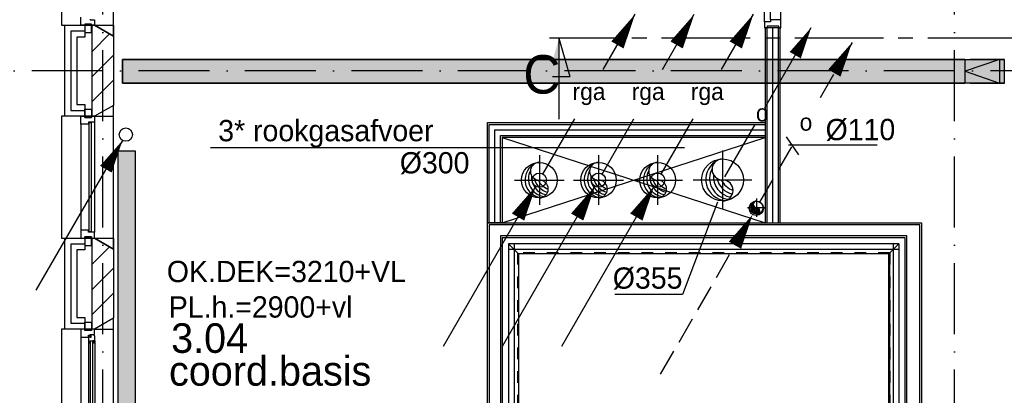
# Model space of a CAD drawing. Extents: x -36528 to 124080, y 290752 to 374852.
# Tile 33 of 66: x 44442 to 52764, y 340928 to 344103. Entities that reach past the tile are written whole.
import ezdxf
from ezdxf.enums import TextEntityAlignment as Align

# ---------------------------------------------------------------- set-up
doc = ezdxf.new("R2010")
doc.units = 0
doc.header["$LTSCALE"] = 100
for name, pattern in [('CENTER2', [11.25, 7.5, -1.25, 1.25, -1.25]), ('CENTER4', [5, 3.125, -0.625, 0.625, -0.625]), ('DASHDOT', [9, 6, -1.5, 0, -1.5]), ('HIDDEN', [2, 1, -1]), ('LURETOUR', [6, 4, -2])]:
    doc.linetypes.add(name, pattern=pattern)
doc.layers.get('0').update_dxf_attribs({"linetype": 'CONTINUOUS'})
for name, color, linetype in [('AL$1----_TEKST', 7, 'CONTINUOUS'), ('AL$7----_STRAMIEN', 1, 'DASHDOT'), ('AL$8----_HULPLIJNEN', 2, 'CONTINUOUS'), ('AL21----_BUITENWAND', 4, 'CONTINUOUS'), ('AL21K---_ISOLATIE', 1, 'CONTINUOUS'), ('AL22----_BINNENWAND', 7, 'CONTINUOUS'), ('AL24----_TRAPPEN', 7, 'CONTINUOUS'), ('AL28----_KONSTRUKTIE', 3, 'CONTINUOUS'), ('AL29----_BOVENBOUW', 7, 'CONTINUOUS'), ('AL31----_BUITENKOZ', 7, 'CONTINUOUS'), ('AL32----_BINNENKOZ', 7, 'CONTINUOUS'), ('ALL-----_REFLIJNEN', 8, 'CONTINUOUS'), ('ALXAB---_PREFABBETON', 1, 'CONTINUOUS'), ('BOUW', 8, 'CONTINUOUS'), ('DOORSNEDE', 1, 'CONTINUOUS'), ('HEKWERKEN', 1, 'CONTINUOUS'), ('KABELGGOOT1', 8, 'CONTINUOUS'), ('MV-BINNENWANDEN', 1, 'CONTINUOUS'), ('WL$1----', 3, 'CONTINUOUS'), ('WL5233--', 4, 'CONTINUOUS'), ('WL561---', 4, 'CONTINUOUS'), ('WL561---_AANVOER', 4, 'CONTINUOUS'), ('WL570---_HARTLIJN', 7, 'CONTINUOUS'), ('WL570---_RETOUR', 3, 'CONTINUOUS'), ('WL570---_TOEVOER', 3, 'CONTINUOUS')]:
    doc.layers.add(name, color=color, linetype=linetype)
doc.styles.add('BURO-018', font='BUROFONT.shx', dxfattribs={"height": 180})
doc.styles.add('BURO-025', font='BUROFONT.shx', dxfattribs={"height": 250})
doc.styles.add('BURO-050', font='BUROFONT.shx', dxfattribs={"height": 500})

# ---------------------------------------------------------------- blocks, each defined once
blk = doc.blocks.new('EH100001')
at = {"linetype": 'BYBLOCK'}
for p, q in [((1, 0.5, 1), (0, 0.5, 1)), ((0, -0.5, 1), (1, -0.5, 1))]:
    blk.add_line(p, q, dxfattribs=at)
blk.add_lwpolyline([(0, -0.5), (1, 0), (0, 0.5)], dxfattribs=at)
blk.add_lwpolyline([(0, -0.5), (1, 0), (0, 0.5)], dxfattribs=at)
blk.add_lwpolyline([(1, -0.5), (0, -0.5), (0, 0.5), (1, 0.5)], close=True, dxfattribs=at)
at = {"linetype": 'BYBLOCK', "invisible_edges": 15}
for points in [[(1, -0.5), (0, -0.5), (0, 0.5), (1, 0.5)], [(0, 0.5), (1, 0.5), (1, 0.5, 1), (0, 0.5, 1)], [(0, -0.5, 1), (1, -0.5, 1), (1, -0.5), (0, -0.5)]]:
    blk.add_3dface(points, dxfattribs=at)
blk = doc.blocks.new('EH100000')
at = {"linetype": 'BYBLOCK'}
for p, q in [((1, 0.5), (0, 0.5)), ((1, 0.5, 1), (0, 0.5, 1)), ((0, -0.5, 1), (1, -0.5, 1)), ((1, -0.5), (0, -0.5))]:
    blk.add_line(p, q, dxfattribs=at)
at = {"linetype": 'BYBLOCK', "invisible_edges": 15}
for points in [[(1, -0.5), (0, -0.5), (0, 0.5), (1, 0.5)], [(0, 0.5), (1, 0.5), (1, 0.5, 1), (0, 0.5, 1)], [(0, -0.5, 1), (1, -0.5, 1), (1, -0.5), (0, -0.5)]]:
    blk.add_3dface(points, dxfattribs=at)
blk = doc.blocks.new('EH100005')
blk.add_lwpolyline([(-1, -0.5), (0, -0.5), (0, 0.5), (-1, 0.5)])
blk = doc.blocks.new('A$C7963572E')
at = {"layer": 'KABELGGOOT1'}
h = blk.add_hatch(dxfattribs=at)
h.set_pattern_fill('DOTS', color=256, scale=40, style=0)
h.set_pattern_definition([(0, (-45308.325, 84550.306), (31.75, 63.5), [0, -63.5])])
h.paths.add_polyline_path([(7455.3, 33405), (7455.3, 33605), (2.5, 33605), (2.5, 33405)])
at = {"layer": 'KABELGGOOT1', "elevation": 3040}
blk.add_lwpolyline([(2.5, 33605), (7455.3, 33605), (7455.3, 33405), (2.5, 33405)], close=True, dxfattribs=at)
at = {"layer": 'KABELGGOOT1', "xscale": 7121.000000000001, "yscale": 200, "zscale": 60}
blk.add_blockref('EH100000', (2.5, 33505, 3040), dxfattribs=at)
at = {"layer": 'KABELGGOOT1', "xscale": 60, "yscale": 200, "zscale": 60, "rotation": 180}
blk.add_blockref('EH100005', (2.5, 33505, 3040), dxfattribs=at)
at = {"layer": 'KABELGGOOT1', "extrusion": (0.707107, 0, 0.707107), "xscale": 410.1219330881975, "yscale": 200, "zscale": 60, "rotation": 90}
blk.add_blockref('EH100001', (33506, -3297.9, 7187), dxfattribs=at)
blk = doc.blocks.new('LU-1-KI2')
at = {"color": 0, "linetype": 'CONTINUOUS'}
blk.add_circle((0, 0), 0.5, dxfattribs=at)
for centre, start, end in [((0.098, 0.01), 122.9221, 266.9628), ((0.191, 0.038), 151.6522, 263.7819), ((0.278, 0.084), 174.6069, 260.2716), ((0.354, 0.146), 192.3501, 256.1233), ((0.416, 0.222), 206.1028, 250.6419)]:
    blk.add_arc(centre, 0.5, start, end, dxfattribs=at)
at = {"layer": 'WL570---_HARTLIJN', "linetype": 'CENTER4'}
for p, q in [((0, 0.7), (0, -0.7)), ((-0.7, 0), (0.7, 0))]:
    blk.add_line(p, q, dxfattribs=at)
at = {"layer": 'WL570---_HARTLIJN', "color": 0, "linetype": 'CONTINUOUS'}
for centre, start, end in [((0, 0.25), 90, 270), ((0, -0.25), 270, 90)]:
    blk.add_arc(centre, 0.25, start, end, dxfattribs=at)
blk = doc.blocks.new('LDV5')
at = {"color": 0, "linetype": 'CONTINUOUS'}
for p, q in [((4.5, 7.794), (6.75, 11.691)), ((0.25, 0.433), (2.5, 4.33)), ((-6.75, -11.691), (-0.25, -0.433))]:
    blk.add_line(p, q, dxfattribs=at)
for points in [[(6.75, 11.691, 0, 1, 0), (5.5, 9.526, 1, 1, 0)], [(-0.25, -0.433, 0, 1, 0), (-1.5, -2.598, 1, 1, 0)]]:
    blk.add_lwpolyline(points, format="xyseb", dxfattribs=at)
blk.add_circle((0, 0), 0.5, dxfattribs=at)
at = {"color": 0, "linetype": 'CONTINUOUS', "style": 'BURO-018'}
blk.add_attdef('LD_TEXT1', text='', height=1.8, dxfattribs=at).set_placement((3.5, 6.062), align=Align.MIDDLE)
blk = doc.blocks.new('LDV5123')
at = {"color": 0, "linetype": 'CONTINUOUS'}
for p, q in [((6.75, 11.691), (5.812, 10.068)), ((5.437, 9.418), (4.5, 7.794)), ((1.562, 2.706), (2.5, 4.33)), ((0.25, 0.433), (1.187, 2.057)), ((-1.5, -2.598), (-0.562, -0.974)), ((-2.812, -4.871), (-1.875, -3.248)), ((-4.125, -7.145), (-3.187, -5.521)), ((-5.437, -9.418), (-4.5, -7.794)), ((-6.75, -11.691), (-5.812, -10.068))]:
    blk.add_line(p, q, dxfattribs=at)
for points in [[(6.75, 11.691, 0, 1, 0), (5.5, 9.526, 1, 1, 0)], [(-0.25, -0.433, 0, 1, 0), (-1.5, -2.598, 1, 1, 0)]]:
    blk.add_lwpolyline(points, format="xyseb", dxfattribs=at)
blk.add_circle((0, 0), 0.5, dxfattribs=at)
at = {"color": 0, "linetype": 'CONTINUOUS', "style": 'BURO-018'}
blk.add_attdef('LD_TEXT1', text='', height=1.8, dxfattribs=at).set_placement((3.5, 6.062), align=Align.MIDDLE)
blk = doc.blocks.new('2322401')
at = {"color": 0, "linetype": 'CONTINUOUS'}
for p, q in [((-0.5, 0.5, 1), (-0.5, 0.5)), ((-0.5, 0.5, 1), (-0.5, -0.5, 1)), ((0.5, 0.5, 1), (-0.5, 0.5, 1)), ((0.5, 0.5), (-0.5, 0.5)), ((-0.5, 0.5), (-0.5, -0.5)), ((0.5, 0.5, 1), (0.5, 0.5)), ((0.5, -0.5, 1), (0.5, 0.5, 1)), ((0.5, -0.5), (0.5, 0.5)), ((-0.5, -0.5, 1), (-0.5, -0.5)), ((-0.5, -0.5, 1), (0.5, -0.5, 1)), ((-0.5, -0.5), (0.5, -0.5)), ((0.5, -0.5, 1), (0.5, -0.5))]:
    blk.add_line(p, q, dxfattribs=at)
blk = doc.blocks.new('LDV4107')
at = {"color": 0, "linetype": 'CONTINUOUS'}
blk.add_line((-0.25, -0.433), (-6.75, -11.691), dxfattribs=at)
blk.add_lwpolyline([(-0.25, -0.433, 0, 1, 0), (-1.5, -2.598, 1, 1, 0)], format="xyseb", dxfattribs=at)
blk.add_circle((0, 0), 0.5, dxfattribs=at)
blk = doc.blocks.new('CVHATCH1')
at = {"color": 0, "linetype": 'CONTINUOUS'}
blk.add_solid([(-0.5, -0.5), (0.5, -0.5), (-0.5, 0.5), (0.5, 0.5)], dxfattribs=at)

msp = doc.modelspace()

# ---------------------------------------------------------------- linework, layer by layer
at = {"color": 2, "linetype": 'CONTINUOUS'}
for p, q in [((50739.586, 343357.073), (51132.351, 344037.361)), ((50403.351, 342774.696), (50659.097, 343217.662))]:
    msp.add_line(p, q, dxfattribs=at)
msp.add_lwpolyline([(51132.351, 344037.361, 0, 108, 0), (50997.351, 343803.534, 108, 108, 0)], format="xyseb", dxfattribs=at)
at = {"layer": 'AL$1----_TEKST', "color": 8}
for p, q in [((48521.172, 342385.176), (50744.346, 343108.676)), ((48521.172, 343108.676), (50744.348, 342385.176))]:
    msp.add_line(p, q, dxfattribs=at)
at = {"layer": 'AL$7----_STRAMIEN', "color": 1}
msp.add_line((45144.348, 302741.907), (45144.348, 356571.726), dxfattribs=at)
for points in [[(52344.348, 302741.907), (52344.348, 371420.208)], [(107252.264, 343671.726), (7571.984, 343671.726)]]:
    msp.add_lwpolyline(points, dxfattribs=at)
at = {"layer": 'AL$8----_HULPLIJNEN', "color": 8}
for p, q in [((45074.348, 344056.726), (45234.348, 344056.726)), ((45234.348, 343964.35), (45074.348, 344056.726)), ((45234.348, 344056.726), (45234.348, 343964.35)), ((45234.348, 343379.102), (45074.348, 343286.726)), ((45234.348, 343286.726), (45234.348, 343379.102)), ((45074.348, 343286.726), (45234.348, 343286.726)), ((45074.348, 342256.726), (45234.348, 342256.726)), ((45234.348, 342164.35), (45074.348, 342256.726)), ((45234.348, 342256.726), (45234.348, 342164.35)), ((45234.348, 341579.102), (45074.348, 341486.726)), ((45234.348, 341486.726), (45234.348, 341579.102)), ((45074.348, 341486.726), (45234.348, 341486.726))]:
    msp.add_line(p, q, dxfattribs=at)
at = {"layer": 'AL21----_BUITENWAND', "color": 8}
for p, q in [((44824.348, 343286.726), (44824.348, 344056.726)), ((44824.348, 344056.726), (44993.349, 344056.726)), ((44993.349, 344056.726), (44993.349, 343956.726)), ((44993.349, 343956.726), (44924.348, 343956.726)), ((44924.348, 343956.726), (44924.348, 343386.726)), ((44924.348, 343386.726), (44993.349, 343386.726)), ((44993.349, 343386.726), (44993.349, 343286.726)), ((44993.349, 343286.726), (44824.348, 343286.726)), ((44824.348, 341486.726), (44824.348, 342256.726)), ((44824.348, 342256.726), (44993.349, 342256.726)), ((44993.349, 342256.726), (44993.349, 342156.726)), ((44993.349, 342156.726), (44924.348, 342156.726)), ((44924.348, 342156.726), (44924.348, 341586.726)), ((44924.348, 341586.726), (44993.349, 341586.726)), ((44993.349, 341586.726), (44993.349, 341486.726)), ((44993.349, 341486.726), (44824.348, 341486.726))]:
    msp.add_line(p, q, dxfattribs=at)
at = {"layer": 'AL21K---_ISOLATIE', "color": 8, "linetype": 'CONTINUOUS'}
for p, q in [((45054.348, 343386.726), (45054.348, 343956.726)), ((45054.348, 341586.726), (45054.348, 342156.726))]:
    msp.add_line(p, q, dxfattribs=at)
at = {"layer": 'AL22----_BINNENWAND', "color": 8}
for p, q in [((50869.343, 344035.726), (50744.343, 344035.726)), ((50744.343, 344035.726), (50744.348, 342385.176)), ((50869.348, 342385.177), (50869.343, 344035.726)), ((48396.172, 342385.176), (48396.172, 343233.676)), ((48396.172, 343233.676), (50744.346, 343233.676)), ((50744.346, 343233.676), (50744.346, 343108.676)), ((50744.346, 343108.676), (48521.172, 343108.676)), ((48521.172, 343108.676), (48521.172, 342385.176)), ((48396.172, 342385.176), (52064.172, 342385.197)), ((48521.172, 342385.176), (48396.172, 342385.176)), ((48396.172, 336344.038), (48396.172, 342385.176)), ((50744.348, 342385.176), (50869.348, 342385.177)), ((52064.172, 342385.197), (52064.172, 336344.038)), ((51925.172, 342260.196), (48521.172, 342260.177)), ((48521.172, 342260.177), (48521.172, 336344.038)), ((51925.172, 336344.038), (51925.172, 342260.196))]:
    msp.add_line(p, q, dxfattribs=at)
at = {"layer": 'AL22----_BINNENWAND', "color": 8, "linetype": 'CONTINUOUS'}
for p, q in [((50759.348, 342385.176), (50759.343, 344035.726)), ((50854.348, 342385.177), (50854.343, 344035.726)), ((48411.172, 342385.176), (48411.172, 343218.676)), ((48411.172, 343218.676), (50744.346, 343218.676)), ((48506.172, 342385.176), (48506.172, 343123.676)), ((48506.172, 343123.676), (50744.346, 343123.676)), ((52049.348, 342370.197), (48411.172, 342370.176)), ((48411.172, 342370.176), (48411.172, 336344.038)), ((52049.348, 336344.038), (52049.348, 342370.197)), ((51940.2, 342275.158), (48506.172, 342275.177)), ((48506.172, 342275.177), (48506.172, 336344.038)), ((51940.2, 336344.038), (51940.2, 342275.158))]:
    msp.add_line(p, q, dxfattribs=at)
at = {"layer": 'AL24----_TRAPPEN', "color": 8}
for p, q in [((48573.172, 342208.176), (48573.172, 337918.176)), ((48658.172, 342123.176), (48573.172, 342208.176)), ((48621.172, 342208.176), (48621.172, 337918.176)), ((51825.172, 342208.176), (51825.172, 340163.07)), ((51873.172, 342208.176), (51873.172, 340163.07)), ((48658.172, 342123.176), (48658.172, 337918.176)), ((51788.172, 342123.176), (51788.172, 340134.339))]:
    msp.add_line(p, q, dxfattribs=at)
at = {"layer": 'AL24----_TRAPPEN', "color": 8, "linetype": 'HIDDEN'}
for p, q in [((51797.672, 342132.676), (48648.672, 342132.676)), ((48648.672, 342132.676), (48648.672, 337918.176)), ((51797.672, 342132.676), (51797.672, 340203.664))]:
    msp.add_line(p, q, dxfattribs=at)
at = {"layer": 'AL28----_KONSTRUKTIE', "color": 8}
for p, q in [((45054.348, 344056.726), (45074.348, 344056.726)), ((45054.348, 343286.726), (45054.348, 344056.726)), ((45074.348, 344056.726), (45234.348, 343964.35)), ((45234.348, 343964.35), (45234.348, 343379.102)), ((45234.348, 343379.102), (45074.348, 343286.726)), ((45074.348, 343286.726), (45054.348, 343286.726)), ((45054.348, 342256.726), (45074.348, 342256.726)), ((45054.348, 341486.726), (45054.348, 342256.726)), ((45074.348, 342256.726), (45234.348, 342164.35)), ((45234.348, 342164.35), (45234.348, 341579.102)), ((45234.348, 341579.102), (45074.348, 341486.726)), ((45074.348, 341486.726), (45054.348, 341486.726))]:
    msp.add_line(p, q, dxfattribs=at)
at = {"layer": 'AL29----_BOVENBOUW', "color": 8}
for p, q in [((51873.172, 342208.176), (48573.172, 342208.176)), ((51873.172, 342208.176), (51788.172, 342123.176)), ((51873.172, 342160.176), (48573.172, 342160.176)), ((51788.172, 342123.176), (48658.172, 342123.176)), ((48658.172, 342123.176), (48658.172, 340558.176)), ((51788.172, 340558.176), (51788.172, 342123.176))]:
    msp.add_line(p, q, dxfattribs=at)
at = {"layer": 'AL31----_BUITENKOZ', "color": 8}
for p, q in [((45234.348, 343964.35), (45234.348, 345179.102)), ((44794.348, 345086.726), (44794.348, 344056.726)), ((44960.348, 344056.726), (44960.348, 344123.726)), ((44794.348, 344056.726), (45074.348, 344056.726)), ((44993.349, 344056.726), (44960.348, 344056.726)), ((45049.349, 344066.726), (44993.349, 344066.726)), ((44993.349, 344066.726), (44993.349, 343995.726)), ((45049.349, 344066.726), (44993.349, 344066.726)), ((44993.349, 344066.726), (44993.349, 344056.726)), ((45038.348, 344106.726), (45038.348, 344100.726)), ((45038.348, 344100.726), (45074.348, 344100.726)), ((45049.349, 343995.726), (45049.349, 344066.726)), ((45049.349, 344056.726), (45049.349, 344066.726)), ((45074.348, 344056.726), (45049.349, 344056.726)), ((45074.348, 344100.726), (45074.348, 344056.726)), ((45074.348, 344056.726), (45234.348, 343964.35)), ((44993.349, 343995.726), (45049.349, 343995.726)), ((45234.348, 343379.102), (45074.348, 343286.726)), ((45234.348, 342164.35), (45234.348, 343379.102)), ((45074.348, 343286.726), (44794.348, 343286.726)), ((44794.348, 343286.726), (44794.348, 342256.726)), ((44993.349, 343276.726), (44993.349, 343347.726)), ((44993.349, 343347.726), (45049.349, 343347.726)), ((45049.349, 343276.726), (44993.349, 343276.726)), ((45049.349, 343347.726), (45049.349, 343276.726)), ((44960.348, 343219.726), (44960.348, 342323.726)), ((45074.348, 343236.726), (45074.348, 342306.726)), ((44794.348, 342256.726), (45074.348, 342256.726)), ((45049.349, 342266.726), (44993.349, 342266.726)), ((44993.349, 342266.726), (44993.349, 342195.726)), ((44993.349, 342195.726), (45049.349, 342195.726)), ((45049.349, 342195.726), (45049.349, 342266.726)), ((45074.348, 342256.726), (45234.348, 342164.35)), ((44993.349, 341476.726), (44993.349, 341547.726)), ((44993.349, 341547.726), (45049.349, 341547.726)), ((45049.349, 341547.726), (45049.349, 341476.726)), ((45234.348, 341579.102), (45074.348, 341486.726)), ((45234.348, 340364.35), (45234.348, 341579.102)), ((45074.348, 341486.726), (44794.348, 341486.726)), ((44794.348, 341486.726), (44794.348, 340456.726)), ((44993.349, 341486.726), (44960.348, 341486.726)), ((44960.348, 341486.726), (44960.348, 341419.726)), ((44993.349, 341476.726), (44993.349, 341486.726)), ((45049.349, 341476.726), (44993.349, 341476.726)), ((45049.349, 341476.726), (44993.349, 341476.726)), ((45074.348, 341486.726), (45049.349, 341486.726)), ((45049.349, 341486.726), (45049.349, 341476.726)), ((45074.348, 341442.726), (45074.348, 341486.726)), ((44960.348, 341419.726), (45023.348, 341419.726)), ((44960.348, 341419.726), (44960.348, 340523.726)), ((45023.348, 341419.726), (45023.348, 341436.726)), ((45023.348, 341436.726), (45038.348, 341436.726)), ((45038.348, 341425.042), (45023.348, 341425.042)), ((45023.348, 341425.042), (45023.348, 341419.726)), ((45023.348, 341419.726), (45023.348, 341372.601)), ((45023.348, 341372.601), (45036.348, 341370.542)), ((45023.348, 341372.601), (45023.348, 340570.851)), ((45036.348, 341370.542), (45036.348, 341387.542)), ((45036.348, 341387.542), (45077.348, 341387.542)), ((45038.348, 341436.726), (45038.348, 341442.726)), ((45038.348, 341442.726), (45074.348, 341442.726)), ((45038.348, 341417.042), (45038.348, 341425.042)), ((45043.348, 341417.042), (45038.348, 341417.042)), ((45073.107, 341439.542), (45043.348, 341439.542)), ((45043.348, 341439.542), (45043.348, 341417.042)), ((45075.052, 341387.542), (45061.52, 341387.542)), ((45061.52, 341387.542), (45061.52, 341370.542)), ((45061.52, 341370.542), (45075.052, 341370.542)), ((45073.107, 341432.477), (45073.107, 341439.542)), ((45077.348, 341430.028), (45073.107, 341432.477)), ((45075.052, 341370.542), (45075.052, 341387.542)), ((45077.348, 341387.542), (45077.348, 341430.028)), ((45077.348, 341387.542), (45077.348, 340555.91))]:
    msp.add_line(p, q, dxfattribs=at)
at = {"layer": 'AL31----_BUITENKOZ', "color": 8, "linetype": 'CONTINUOUS'}
for p, q in [((44960.348, 343219.726), (44960.348, 343286.726)), ((44960.348, 343286.726), (44993.349, 343286.726)), ((44993.349, 343286.726), (44993.349, 343276.726)), ((44993.349, 343276.726), (45049.349, 343276.726)), ((45049.349, 343276.726), (45049.349, 343286.726)), ((45049.349, 343286.726), (45049.349, 343286.726)), ((45049.349, 343286.726), (45074.348, 343286.726)), ((45074.348, 343286.726), (45074.348, 343236.726)), ((45023.348, 343219.726), (44960.348, 343219.726)), ((44960.348, 343219.726), (44960.348, 343219.726)), ((44960.348, 343219.726), (44960.348, 343219.726)), ((44960.348, 343219.726), (44960.348, 343219.726)), ((44960.348, 343219.726), (44960.348, 343219.726)), ((45074.348, 343236.726), (45023.348, 343236.726)), ((45023.348, 343236.726), (45023.348, 343219.726)), ((45048.348, 343231.726), (45027.348, 343231.726)), ((45027.348, 343231.726), (45027.348, 342311.726)), ((45048.348, 342311.726), (45048.348, 343231.726)), ((45074.348, 343236.726), (45074.348, 343236.726)), ((45023.348, 342323.726), (44960.348, 342323.726)), ((44960.348, 342323.726), (44960.348, 342323.726)), ((44960.348, 342323.726), (44960.348, 342323.726)), ((44960.348, 342323.726), (44960.348, 342323.726)), ((44960.348, 342323.726), (44960.348, 342323.726)), ((44960.348, 342323.726), (44960.348, 342256.726)), ((45023.348, 342306.726), (45023.348, 342323.726)), ((45074.348, 342306.726), (45023.348, 342306.726)), ((45027.348, 342311.726), (45048.348, 342311.726)), ((45074.348, 342306.726), (45074.348, 342306.726)), ((45074.348, 342256.726), (45074.348, 342306.726)), ((44960.348, 342256.726), (44993.349, 342256.726)), ((44993.349, 342256.726), (44993.349, 342266.726)), ((44993.349, 342266.726), (45049.349, 342266.726)), ((45049.349, 342266.726), (45049.349, 342256.726)), ((45049.349, 342256.726), (45049.349, 342256.726)), ((45049.349, 342256.726), (45074.348, 342256.726)), ((45059.348, 341385.542), (45038.348, 341385.542)), ((45038.348, 341385.542), (45038.348, 340557.91)), ((45059.348, 340557.91), (45059.348, 341385.542))]:
    msp.add_line(p, q, dxfattribs=at)
at = {"layer": 'AL32----_BINNENKOZ', "color": 8}
for p, q in [((50737.343, 344085.726), (50737.343, 344269.726)), ((50788.343, 344102.726), (50788.343, 344252.726)), ((50876.343, 344102.726), (50876.343, 344252.726)), ((50788.343, 344085.726), (50737.343, 344085.726)), ((50737.343, 344085.726), (50737.343, 344035.726)), ((50737.343, 344035.726), (50762.343, 344035.726)), ((50762.343, 344035.726), (50762.343, 344051.726)), ((50762.343, 344051.726), (50854.343, 344051.726)), ((50876.343, 344102.726), (50788.343, 344102.726)), ((50788.343, 344102.726), (50788.343, 344085.726)), ((50854.343, 344051.726), (50854.343, 344035.726)), ((50854.343, 344035.726), (50876.343, 344035.726)), ((50876.343, 344035.726), (50876.343, 344102.726))]:
    msp.add_line(p, q, dxfattribs=at)
at = {"layer": 'ALL-----_REFLIJNEN', "color": 8, "linetype": 'CONTINUOUS'}
for p, q in [((50806.848, 342385.176), (50806.843, 344035.726)), ((44993.349, 344006.726), (44874.348, 344006.726)), ((44874.348, 344006.726), (44874.348, 343336.726)), ((44874.348, 343336.726), (44993.349, 343336.726)), ((48458.672, 342385.176), (48458.672, 343171.176)), ((48458.672, 343171.176), (50744.346, 343171.176)), ((44993.349, 342206.726), (44874.348, 342206.726)), ((44874.348, 342206.726), (44874.348, 341536.726)), ((44874.348, 341536.726), (44993.349, 341536.726))]:
    msp.add_line(p, q, dxfattribs=at)
at = {"layer": 'ALXAB---_PREFABBETON', "color": 8}
for p, q in [((45054.348, 344047.63), (45063.444, 344056.726)), ((45054.348, 343835.498), (45201.922, 343983.071)), ((45054.348, 343623.366), (45234.348, 343803.366)), ((45054.348, 343411.234), (45234.348, 343591.234)), ((45054.348, 342247.63), (45063.444, 342256.726)), ((45054.348, 342035.498), (45201.922, 342183.071)), ((45054.348, 341823.366), (45234.348, 342003.366)), ((45054.348, 341611.234), (45234.348, 341791.234))]:
    msp.add_line(p, q, dxfattribs=at)
at = {"layer": 'BOUW', "color": 1}
for p, q in [((50920.127, 343113.422), (51024.815, 342961.223)), ((50939.161, 343046.835), (51691.007, 343046.835)), ((50339.587, 342561.703), (50044.559, 341781.687)), ((50044.559, 341781.687), (49473.536, 341781.687))]:
    msp.add_line(p, q, dxfattribs=at)
at = {"layer": 'DOORSNEDE', "color": 220, "linetype": 'CENTER2'}
msp.add_line((56242.507, 343947.891), (48921.064, 343947.891), dxfattribs=at)
at = {"layer": 'DOORSNEDE', "color": 220}
for p, q in [((49000.484, 343947.891), (49000.484, 343261.552)), ((49000.484, 343947.891), (49090.757, 343622.783)), ((48944.837, 343622.783), (49090.757, 343622.783))]:
    msp.add_line(p, q, dxfattribs=at)
msp.add_solid([(48910.21, 343622.783), (49000.484, 343622.783), (49000.484, 343947.891)], dxfattribs=at)
at = {"layer": 'HEKWERKEN', "color": 8}
msp.add_line((51797.672, 340137.55), (51797.672, 342128.176), dxfattribs=at)
at = {"layer": 'MV-BINNENWANDEN', "color": 8}
msp.add_line((48521.172, 342385.176), (48521.172, 342385.176), dxfattribs=at)
at = {"layer": 'WL$1----', "color": 1}
msp.add_line((46054.563, 343023.975), (50059.944, 343023.975), dxfattribs=at)

# ---------------------------------------------------------------- block references
at = {"linetype": 'CONTINUOUS'}
msp.add_blockref('A$C7963572E', (45308.325, 310160.891), dxfattribs=at)
at = {"layer": 'WL$1----', "color": 2}
ref = msp.add_blockref('LDV5', (48834.348, 342746.927), dxfattribs=dict(at, xscale=120, yscale=120, zscale=120))
ref.add_attrib('LD_TEXT1', 'rga', dxfattribs={"layer": '0', "color": 1, "linetype": 'CONTINUOUS', "height": 144, "style": 'BURO-018'}).set_placement((49254.348, 343474.388), align=Align.MIDDLE)
ref = msp.add_blockref('LDV5', (49334.348, 342746.927), dxfattribs=dict(at, xscale=120, yscale=120, zscale=120))
ref.add_attrib('LD_TEXT1', 'rga', dxfattribs={"layer": '0', "color": 1, "linetype": 'CONTINUOUS', "height": 144, "style": 'BURO-018'}).set_placement((49754.348, 343474.388), align=Align.MIDDLE)
ref = msp.add_blockref('LDV5', (49834.348, 342746.927), dxfattribs=dict(at, xscale=120, yscale=120, zscale=120))
ref.add_attrib('LD_TEXT1', 'rga', dxfattribs={"layer": '0', "color": 1, "linetype": 'CONTINUOUS', "height": 144, "style": 'BURO-018'}).set_placement((50254.348, 343474.388), align=Align.MIDDLE)
at = {"layer": 'WL5233--', "color": 2}
ref = msp.add_blockref('LDV5123', (50667.819, 342508.693), dxfattribs=dict(at, xscale=120, yscale=120, zscale=120))
ref.add_attrib('LD_TEXT1', 'o', dxfattribs={"layer": '0', "color": 1, "linetype": 'CONTINUOUS', "height": 144, "style": 'BURO-018'}).set_placement((51087.819, 343236.154), align=Align.MIDDLE)
at = {"layer": 'WL561---', "xscale": 2240, "yscale": 150, "rotation": 89.9999999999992}
for name, zscale in [('2322401', 400), ('CVHATCH1', 2240)]:
    msp.add_blockref(name, (45345.772, 341871.726), dxfattribs=dict(at, zscale=zscale))
at = {"layer": 'WL561---_AANVOER', "color": 2, "xscale": 112.5, "yscale": 112.5, "zscale": 112.5}
msp.add_blockref('LDV4107', (45339.544, 343131.61), dxfattribs=at)
at = {"layer": 'WL570---_RETOUR', "linetype": 'LURETOUR', "xscale": 300, "yscale": 300, "zscale": 300}
for p in [(48834.348, 342746.927), (49334.348, 342746.927), (49834.348, 342746.927)]:
    msp.add_blockref('LU-1-KI2', p, dxfattribs=at)
at = {"layer": 'WL570---_TOEVOER', "linetype": 'CONTINUOUS'}
for p, xscale, yscale, zscale in [((50383.157, 342748.972), 355, 355, 355), ((50669.582, 342515.045), 110, 110, 110)]:
    msp.add_blockref('LU-1-KI2', p, dxfattribs=dict(at, xscale=xscale, yscale=yscale, zscale=zscale))

# ---------------------------------------------------------------- texts
at = {"layer": 'BOUW', "color": 1, "style": 'BURO-018'}
for s, p in [('3* rookgasafvoer', (46120.358, 343075.689)), ('%%C110', (51253.842, 343084.869)), ('%%C300', (47654.95, 342803.833)), ('OK.DEK=3210+VL', (45685.886, 341884.827)), ('%%C355', (49455.121, 341829.233)), ('PL.h.=2900+vl', (45702.416, 341584.827))]:
    msp.add_text(s, height=180, dxfattribs=at).set_placement(p)
at = {"layer": 'BOUW', "style": 'BURO-025'}
for s, p in [('3.04', (45722.348, 341286.83)), ('coord.basis', (45704.579, 341009.531))]:
    msp.add_text(s, height=250, dxfattribs=at).set_placement(p)
at = {"layer": 'DOORSNEDE', "color": 2, "style": 'BURO-050'}
msp.add_text('C', height=325, dxfattribs=at).set_placement((48698.403, 343478.573))
at = {"layer": 'WL570---_TOEVOER', "color": 1, "style": 'BURO-018'}
msp.add_text('o', height=144, dxfattribs=at).set_placement((50664.515, 343243.27))

doc.saveas('drawing.dxf')
